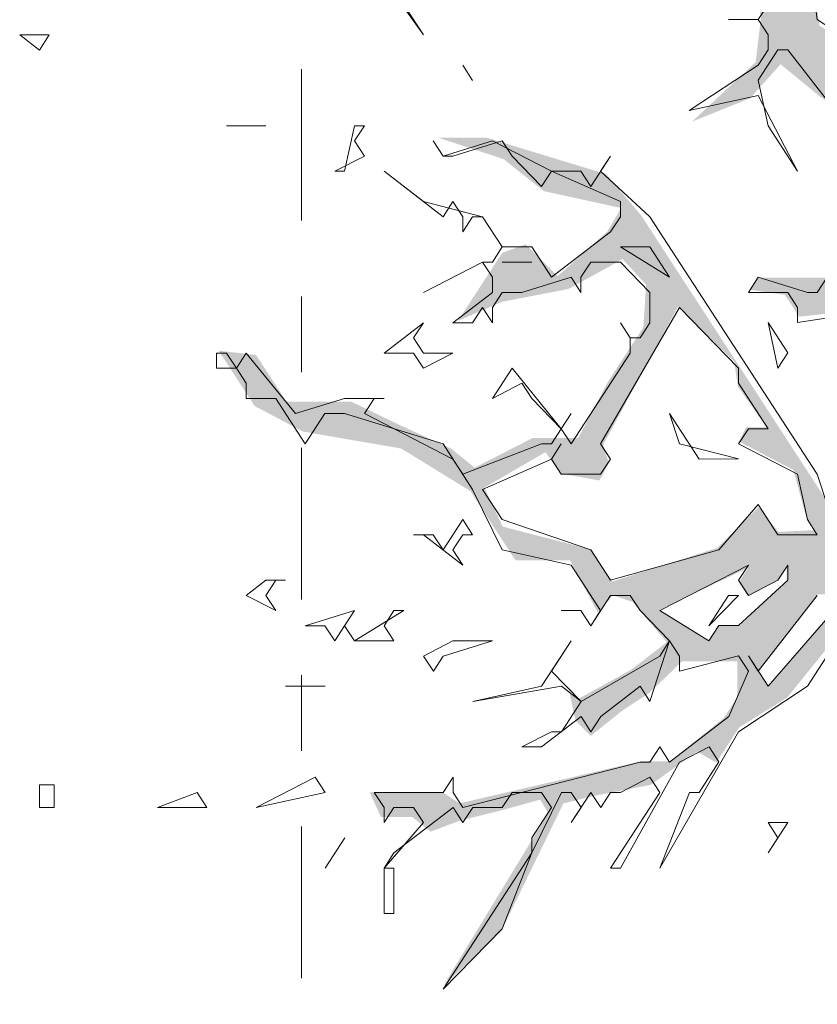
# Model space of a CAD drawing. Header units: metres. Extents: x -69 to 133, y -8 to 26.
# Tile 7 of 103: x -49.37 to -48.32, y 0.77 to 2.07. Entities that reach past the tile are written whole.
import ezdxf
from ezdxf.enums import TextEntityAlignment as Align

# ---------------------------------------------------------------- set-up
doc = ezdxf.new("R2010")
doc.units = ezdxf.units.M
doc.header["$MEASUREMENT"] = 0
doc.linetypes.add('Raster', pattern=[0.4, 0.2, -0.1, 0, -0.1])
doc.layers.add('60 Grenzen', color=7, linetype='Continuous')
doc.layers.add('70 PV-Anlage', color=7, linetype='Continuous')
doc.styles.add('ERSTELLTER_STIL_1', font='arial.ttf')

# ---------------------------------------------------------------- blocks, each defined once
blk = doc.blocks.new('Standard-Rastermarker[1]_2', base_point=(-48.9991, 25))
at = {"layer": '60 Grenzen', "color": 7, "linetype": 'Raster', "lineweight": 13}
blk.add_line((-48.9991, 24), (-48.9991, -6), dxfattribs=at)
at = {"layer": '60 Grenzen', "color": 7, "lineweight": 13, "style": 'ERSTELLTER_STIL_1'}
for tag, p in [('AC_MarkerText_1_0', (-48.9991, 25.5)), ('AC_MarkerText_1_1', (-48.9991, -7.2))]:
    blk.add_attdef(tag, text='', height=0.3, rotation=360, dxfattribs=at).set_placement(p, align=Align.TOP_CENTER)
blk = doc.blocks.new('Laubbäume 27[5]_2', base_point=(-47.5954, -0.8784))
at = {"layer": '70 PV-Anlage', "linetype": 'Continuous', "lineweight": 0, "true_color": 0xffffff}
h = blk.add_hatch(color=7, dxfattribs=at)
h.paths.add_polyline_path([(-49.1086, 1.6283), (-49.0611, 1.5552), (-48.9972, 1.5215), (-48.8675, 1.4991), (-48.7762, 1.4429), (-48.7168, 1.3516), (-48.6447, 1.3516), (-48.6082, 1.2828), (-48.5881, 1.3052), (-48.5625, 1.2968), (-48.5169, 1.2434), (-48.5643, 1.2069), (-48.6356, 1.1676), (-48.6456, 1.1772), (-48.6374, 1.1395), (-48.6173, 1.1198), (-48.5753, 1.1535), (-48.5406, 1.176), (-48.4968, 1.2181), (-48.4237, 1.2182), (-48.4237, 1.1872), (-48.4241, 1.1706), (-48.4421, 1.1429), (-48.5129, 1.086), (-48.552, 1.086), (-48.7908, 1.0307), (-48.813, 1.0454), (-48.9092, 1.0453), (-48.8944, 1.0128), (-48.8532, 1.0128), (-48.8289, 0.9933), (-48.7898, 1.008), (-48.7369, 1.021), (-48.6841, 1.0356), (-48.6735, 1.0177), (-48.8119, 0.7901), (-48.7358, 0.8616), (-48.6534, 1.0307), (-48.6133, 1.0405), (-48.5382, 1.0551), (-48.477, 1.099), (-48.4516, 1.0844), (-48.4215, 1.1308), (-48.358, 1.1704), (-48.2649, 1.2856), (-48.2174, 1.2996), (-48.1461, 1.2687), (-48.0895, 1.2126), (-48.0037, 1.1423), (-47.9562, 1.1058), (-47.9087, 1.0974), (-47.8911, 1.0618), (-47.9133, 1.026), (-47.9546, 1.026), (-47.9683, 1.0439), (-47.981, 1.0244), (-47.9693, 1.0049), (-47.9672, 0.9821), (-48.0433, 0.8862), (-48.2251, 0.6472), (-48.2536, 0.6033), (-48.1881, 0.6618), (-48.0137, 0.8959), (-47.8943, 0.9642), (-47.8774, 0.9463), (-47.8985, 0.9073), (-47.9139, 0.9049), (-48.0591, 0.6813), (-48.0491, 0.6594), (-47.8901, 0.9041), (-47.8733, 0.8831), (-47.8679, 0.8943), (-47.8256, 0.9447), (-47.7886, 0.8878), (-47.7738, 0.8065), (-47.7844, 0.7838), (-47.7474, 0.8017), (-47.7072, 0.7399), (-47.721, 0.722), (-47.7188, 0.7009), (-47.7072, 0.6846), (-47.6802, 0.5017), (-47.695, 0.4838), (-47.7193, -0.1552), (-47.7077, -0.1731), (-47.7192, -0.7535), (-47.7444, -0.8476), (-47.7243, -0.8532), (-47.6841, -0.8139), (-47.6677, -0.8392), (-47.6549, -0.8223), (-47.538, -0.8785), (-47.5435, -0.856), (-47.5653, -0.7953), (-47.5894, -0.5924), (-47.5767, -0.5749), (-47.6034, -0.13), (-47.5895, -0.1164), (-47.5895, -0.0598), (-47.5781, 0.108), (-47.5907, 0.1236), (-47.5666, 0.6826), (-47.5397, 0.7239), (-47.5243, 0.7015), (-47.5269, 0.688), (-47.4679, 0.6622), (-47.5164, 0.7042), (-47.5164, 0.7693), (-47.4697, 0.8167), (-47.3438, 0.8994), (-47.3341, 0.9237), (-47.3156, 0.9237), (-47.3068, 0.9034), (-47.2539, 0.9847), (-47.1958, 1.0254), (-47.1597, 0.9251), (-47.1773, 0.9075), (-47.1597, 0.8262), (-47.078, 0.6716), (-47.0349, 0.6463), (-47.0171, 0.658), (-47.0589, 0.6775), (-47.1509, 0.8189), (-47.1604, 0.9819), (-47.1858, 1.0267), (-47.1693, 1.0462), (-47.1262, 1.0404), (-47.0628, 1.0404), (-47.0552, 1.0638), (-47.0945, 1.0697), (-47.1554, 1.0892), (-47.1123, 1.1223), (-47.0501, 1.1087), (-47.0019, 1.1087), (-46.9613, 1.1372), (-47.0539, 1.1243), (-47.1085, 1.1496), (-47.111, 1.1633), (-47.0945, 1.1828), (-47.0666, 1.2453), (-47.0489, 1.2433), (-47.0501, 1.2784), (-47.0184, 1.3077), (-46.9157, 1.2862), (-46.9132, 1.3097), (-46.8777, 1.3272), (-46.7813, 1.3136), (-46.7445, 1.3019), (-46.695, 1.3467), (-46.7546, 1.3331), (-46.78, 1.3331), (-46.7762, 1.3584), (-46.7166, 1.378), (-46.657, 1.3565), (-46.5987, 1.3468), (-46.5784, 1.3858), (-46.6354, 1.3858), (-46.6735, 1.3877), (-46.4408, 1.5507), (-46.3055, 1.5816), (-46.3742, 1.6043), (-46.3837, 1.6254), (-46.24, 1.8206), (-46.1735, 1.9588), (-46.2242, 1.91), (-46.2553, 1.862), (-46.3024, 1.884), (-46.2606, 1.8198), (-46.3943, 1.6482), (-46.5845, 1.4872), (-46.7198, 1.3994), (-46.7314, 1.4303), (-46.7494, 1.4157), (-46.8096, 1.4157), (-46.8508, 1.3929), (-46.8751, 1.3929), (-46.8625, 1.4157), (-46.891, 1.4238), (-46.9111, 1.4579), (-46.881, 1.5043), (-46.8212, 1.5425), (-46.8244, 1.5636), (-46.7864, 1.6433), (-46.7621, 1.64), (-46.7557, 1.6661), (-46.6923, 1.7636), (-46.6596, 1.736), (-46.5254, 1.8514), (-46.3468, 1.8791), (-46.332, 1.9051), (-46.5412, 1.8677), (-46.6332, 1.7718), (-46.668, 1.7701), (-46.6818, 1.7848), (-46.6807, 1.8091), (-46.7103, 1.7636), (-46.7663, 1.7506), (-46.7864, 1.7555), (-46.7758, 1.7864), (-46.7346, 1.8026), (-46.6955, 1.8628), (-46.6384, 1.8823), (-46.6041, 1.9352), (-46.592, 1.9246), (-46.5634, 1.9425), (-46.574, 1.9636), (-46.5011, 1.9815), (-46.3415, 2.0449), (-46.183, 2.1392), (-46.1936, 2.1799), (-46.1862, 2.2401), (-46.2369, 2.1474), (-46.3605, 2.0596), (-46.4429, 2.0157), (-46.4609, 2.0238), (-46.5095, 1.9896), (-46.5423, 1.9978), (-46.6036, 1.9978), (-46.5867, 2.0384), (-46.4789, 2.1571), (-46.4493, 2.1831), (-46.3891, 2.2075), (-46.3563, 2.2335), (-46.3309, 2.227), (-46.2834, 2.2547), (-46.2644, 2.2742), (-46.3204, 2.2742), (-46.3796, 2.2335), (-46.4641, 2.188), (-46.4948, 2.1831), (-46.4303, 2.3002), (-46.4377, 2.3051), (-46.5027, 2.2051), (-46.5476, 2.1099), (-46.6099, 2.149), (-46.3787, 2.4807), (-46.34, 2.5023), (-46.3505, 2.5091), (-46.384, 2.4888), (-46.6438, 2.1284), (-46.6614, 2.1514), (-46.7494, 2.1229), (-46.76, 2.1433), (-46.8287, 2.1432), (-46.8657, 2.0863), (-46.9129, 1.9446), (-46.9311, 1.8814), (-46.9966, 1.8532), (-47.0154, 1.8694), (-47.0026, 2.038), (-46.9643, 2.1644), (-46.9661, 2.2206), (-46.8109, 2.3189), (-46.8218, 2.347), (-46.6374, 2.5634), (-46.893, 2.2908), (-46.9716, 2.2459), (-46.9807, 2.2711), (-46.8711, 2.4819), (-46.5552, 2.6842), (-46.61, 2.6673), (-46.6922, 2.6364), (-46.7105, 2.6392), (-46.7652, 2.5662), (-46.8584, 2.5072), (-46.8711, 2.5128), (-46.7579, 2.76), (-46.7123, 2.7825), (-46.6475, 2.8823), (-46.6593, 2.9146), (-46.6575, 2.9932), (-46.5882, 3.218), (-46.6064, 3.2292), (-46.6667, 3.0438), (-46.6666, 2.878), (-46.7223, 2.7923), (-46.7762, 2.7741), (-46.7817, 2.8246), (-46.8036, 2.819), (-46.8949, 2.5072), (-46.9348, 2.4691), (-47.0464, 2.2116), (-47.054, 2.2448), (-47.0401, 2.3735), (-46.9792, 2.4672), (-46.9158, 2.635), (-46.9158, 2.7657), (-46.9361, 2.6447), (-46.9538, 2.5999), (-47.0058, 2.4535), (-47.0134, 2.4828), (-47.0134, 2.6116), (-46.9653, 2.7267), (-46.9894, 2.7052), (-47.0274, 2.6077), (-47.0388, 2.4496), (-47.0489, 2.3833), (-47.0794, 2.2721), (-47.1199, 2.2096), (-47.1618, 2.3774), (-47.1872, 2.4379), (-47.0946, 2.6233), (-47.1276, 2.5901), (-47.1707, 2.5238), (-47.2189, 2.5003), (-47.2258, 2.5364), (-47.1692, 2.5982), (-47.1272, 2.7021), (-47.1637, 2.6459), (-47.2076, 2.5926), (-47.2149, 2.6291), (-47.2477, 2.6263), (-47.277, 2.6319), (-47.1729, 2.8286), (-47.2021, 2.837), (-47.1985, 2.8623), (-47.1263, 2.9733), (-47.1327, 3.0309), (-47.0652, 3.1798), (-46.9502, 3.4495), (-47.0205, 3.3413), (-47.0999, 3.1882), (-47.1857, 3.0899), (-47.1967, 3.1123), (-47.1583, 3.2669), (-47.1492, 3.413), (-47.1218, 3.6686), (-47.1794, 3.5801), (-47.1894, 3.3596), (-47.2131, 3.1151), (-47.2313, 2.9128), (-47.2834, 2.8328), (-47.3318, 2.7752), (-47.4231, 2.6347), (-47.4596, 2.4802), (-47.5637, 2.3593), (-47.5764, 2.3818), (-47.5491, 2.4492), (-47.4477, 2.6052), (-47.4231, 2.7443), (-47.4888, 2.5785), (-47.5737, 2.4478), (-47.5819, 2.4689), (-47.5545, 2.5363), (-47.4706, 2.792), (-47.3994, 3.1067), (-47.4085, 3.1292), (-47.4067, 3.1741), (-47.319, 3.3933), (-47.3729, 3.3104), (-47.4085, 3.2696), (-47.425, 3.3174), (-47.3154, 3.5281), (-47.3391, 3.5253), (-47.3884, 3.4242), (-47.4122, 3.4354), (-47.4432, 3.323), (-47.4797, 3.2528), (-47.4487, 3.2247), (-47.4633, 3.1376), (-47.4888, 3.087), (-47.5564, 2.8847), (-47.5874, 2.896), (-47.5875, 2.955), (-47.5144, 3.1151), (-47.5491, 3.0814), (-47.5984, 3.0196), (-47.6203, 2.9802), (-47.6258, 3.0168), (-47.6258, 3.1572), (-47.6039, 3.1853), (-47.6039, 3.2584), (-47.5765, 3.3286), (-47.5199, 3.5337), (-47.4259, 3.6784), (-47.3045, 4.0366), (-47.3319, 4.0816), (-47.3319, 4.017), (-47.4305, 3.7276), (-47.4999, 3.618), (-47.5875, 3.3736), (-47.6277, 3.3736), (-47.5656, 3.7416), (-47.4551, 3.9116), (-47.3903, 4.0114), (-47.3757, 4.1041), (-47.4195, 4.0001), (-47.4999, 3.8765), (-47.5592, 3.7852), (-47.6149, 3.6068), (-47.6149, 3.7475), (-47.5983, 3.8669), (-47.5907, 3.9184), (-47.5131, 4.1151), (-47.4462, 4.3844), (-47.4644, 4.3867), (-47.4827, 4.3024), (-47.5207, 4.1385), (-47.58, 3.977), (-47.6059, 3.9395), (-47.6181, 3.998), (-47.6166, 4.0683), (-47.5694, 4.2626), (-47.5375, 4.6981), (-47.5618, 4.5389), (-47.571, 4.4335), (-47.6014, 4.2111), (-47.6227, 4.094), (-47.6531, 4.1291), (-47.6531, 4.2321), (-47.6668, 4.4803), (-47.6562, 4.6325), (-47.6623, 4.7074), (-47.6836, 4.595), (-47.6836, 4.4592), (-47.6836, 4.2556), (-47.6759, 4.1479), (-47.6318, 4.005), (-47.615, 3.8856), (-47.6318, 3.6304), (-47.6295, 3.5281), (-47.6459, 3.5337), (-47.6605, 3.4298), (-47.6606, 3.6658), (-47.6843, 3.6545), (-47.6843, 3.3651), (-47.6751, 3.3202), (-47.6888, 3.0954), (-47.7475, 2.9447), (-47.7584, 2.9531), (-47.7639, 3.0374), (-47.7347, 3.2903), (-47.7092, 3.4251), (-47.6982, 3.678), (-47.7128, 3.6358), (-47.7201, 3.6162), (-47.7548, 3.6386), (-47.7804, 3.7426), (-47.837, 3.9196), (-47.817, 4.0544), (-47.7896, 4.105), (-47.7987, 4.1752), (-47.8352, 4.0769), (-47.8462, 3.9926), (-47.8644, 3.8606), (-47.89, 3.855), (-47.9174, 3.9814), (-47.9156, 4.0291), (-47.9412, 4.2089), (-47.9503, 4.1415), (-47.9868, 4.1668), (-47.9521, 4.0853), (-47.9411, 4.0291), (-47.9393, 3.9673), (-47.963, 3.9533), (-47.9119, 3.7426), (-47.879, 3.4504), (-47.879, 3.6021), (-47.848, 3.6527), (-47.8096, 3.5431), (-47.8096, 3.5768), (-47.8352, 3.678), (-47.8462, 3.7903), (-47.8352, 3.8662), (-47.764, 3.6105), (-47.7238, 3.5375), (-47.7238, 3.4335), (-47.7566, 3.2565), (-47.7913, 3.0739), (-47.773, 2.9896), (-47.7858, 2.8969), (-47.7748, 2.8267), (-47.8132, 2.7536), (-47.8484, 2.8251), (-47.8286, 2.8509), (-47.8378, 2.9211), (-47.8378, 3.1224), (-47.8561, 3.2161), (-47.8561, 3.3917), (-47.8972, 3.4315), (-47.987, 3.6211), (-48.0052, 3.6211), (-48.1042, 3.7733), (-48.2001, 3.799), (-48.194, 3.7592), (-48.1042, 3.7335), (-47.901, 3.421), (-47.8545, 3.1178), (-47.8758, 3.1084), (-47.9017, 3.2372), (-47.9367, 3.2606), (-48.0311, 3.4057), (-48.0996, 3.4923), (-48.2518, 3.6609), (-48.2305, 3.5977), (-48.1635, 3.5204), (-48.0478, 3.401), (-48.0007, 3.3285), (-47.9032, 3.1388), (-47.8697, 2.9984), (-47.8743, 2.9234), (-47.8971, 2.9586), (-47.9276, 3.0335), (-47.9352, 2.9937), (-47.955, 3.0077), (-47.9656, 3.0756), (-47.99, 3.0803), (-48.0067, 3.1529), (-48.0159, 3.2254), (-48.0737, 3.3331), (-48.0707, 3.2957), (-48.025, 3.202), (-48.0082, 3.092), (-47.9687, 3.0007), (-47.9854, 2.982), (-48.0387, 3.0873), (-48.0798, 3.0826), (-48.1239, 3.1505), (-48.1513, 3.2067), (-48.1513, 3.3191), (-48.1757, 3.291), (-48.1437, 3.1411), (-48.1803, 3.1224), (-48.2381, 3.1548), (-48.2855, 3.1507), (-48.3144, 3.1952), (-48.3538, 3.2195), (-48.3986, 3.2802), (-48.388, 3.3126), (-48.4117, 3.3652), (-48.4275, 3.4582), (-48.4538, 3.4137), (-48.4275, 3.3449), (-48.4538, 3.3085), (-48.3801, 3.1952), (-48.438, 3.2236), (-48.5695, 3.2235), (-48.5432, 3.1993), (-48.4511, 3.1993), (-48.3492, 3.1501), (-48.2974, 2.9979), (-48.2928, 2.9488), (-48.3081, 2.9277), (-48.3629, 2.9792), (-48.4192, 3.0213), (-48.4839, 3.1208), (-48.5059, 3.108), (-48.6551, 3.2414), (-48.515, 3.0892), (-48.4481, 3.0213), (-48.3096, 2.9043), (-48.2761, 2.8078), (-48.2791, 2.7633), (-48.2928, 2.747), (-48.3278, 2.8008), (-48.4207, 2.9062), (-48.6185, 3.0466), (-48.6961, 3.0068), (-48.7905, 2.967), (-48.8833, 3.056), (-48.8514, 3.0021), (-48.9533, 2.9482), (-48.9974, 2.9108), (-48.9822, 2.8944), (-48.8194, 2.9623), (-48.8072, 2.9366), (-48.6581, 2.9904), (-48.5683, 2.9904), (-48.4633, 2.9179), (-48.27, 2.6884), (-48.2624, 2.6112), (-48.2761, 2.5597), (-48.2441, 2.6159), (-48.1137, 2.3696), (-48.1327, 2.3618), (-48.1974, 2.4282), (-48.356, 2.5803), (-48.3699, 2.5745), (-48.3052, 2.475), (-48.1568, 2.3423), (-48.0855, 2.3072), (-48.0873, 2.251), (-48.1129, 2.2032), (-48.122, 2.1583), (-48.0654, 2.0178), (-48.0891, 2.0066), (-48.1348, 2.0993), (-48.248, 2.1639), (-48.4453, 2.6836), (-48.4891, 2.8353), (-48.4891, 2.692), (-48.469, 2.5909), (-48.4507, 2.3886), (-48.4014, 2.2481), (-48.4215, 2.2257), (-48.5, 2.2847), (-48.5612, 2.3788), (-48.595, 2.324), (-48.4197, 2.1217), (-48.3923, 2.0711), (-48.3996, 2.0093), (-48.4836, 1.9307), (-48.4069, 1.9616), (-48.3667, 2.0065), (-48.3156, 1.9644), (-48.0708, 1.7818), (-48.0878, 1.7548), (-48.0457, 1.7099), (-48.1342, 1.6998), (-48.1885, 1.7427), (-48.1679, 1.7043), (-48.1826, 1.6907), (-48.209, 1.693), (-48.2413, 1.7246), (-48.3096, 1.7246), (-48.3969, 1.7246), (-48.4072, 1.7088), (-48.361, 1.702), (-48.3422, 1.6732), (-48.2208, 1.6862), (-48.1709, 1.6512), (-48.1437, 1.684), (-48.0476, 1.6761), (-48.0183, 1.5862), (-47.9435, 1.5413), (-47.8759, 1.384), (-47.8887, 1.3559), (-47.9033, 1.384), (-47.9818, 1.4008), (-47.9928, 1.3727), (-48.0567, 1.471), (-48.1644, 1.6031), (-48.201, 1.6031), (-48.2192, 1.5722), (-48.2411, 1.6227), (-48.2667, 1.6199), (-48.2941, 1.634), (-48.2046, 1.5385), (-48.1042, 1.457), (-48.1516, 1.4036), (-48.1754, 1.4261), (-48.1955, 1.4148), (-48.2009, 1.3867), (-48.2429, 1.3783), (-48.2667, 1.3699), (-48.3343, 1.4738), (-48.421, 1.6073), (-48.5078, 1.7407), (-48.5507, 1.8067), (-48.5973, 1.8615), (-48.7543, 1.9093), (-48.8182, 1.9093), (-48.7324, 1.8812), (-48.6795, 1.839), (-48.5772, 1.8166), (-48.5954, 1.7857), (-48.6612, 1.7267), (-48.7032, 1.7688), (-48.7342, 1.7575), (-48.7927, 1.6676), (-48.7342, 1.6929), (-48.6466, 1.7098), (-48.5753, 1.7491), (-48.5443, 1.7154), (-48.5479, 1.6592), (-48.5945, 1.5876), (-48.6338, 1.5131), (-48.694, 1.5131), (-48.7707, 1.4738), (-48.8018, 1.4991), (-48.8693, 1.53), (-48.9333, 1.5609), (-49.0191, 1.5609), (-49.0593, 1.6227)])
h.paths.add_polyline_path([(-48.7335, 1.396), (-48.7579, 1.4475), (-48.6772, 1.4943), (-48.6574, 1.4662), (-48.6057, 1.4569), (-48.5935, 1.4803), (-48.6011, 1.5037), (-48.5022, 1.6863), (-48.4282, 1.6143), (-48.4231, 1.581), (-48.385, 1.5271), (-48.4124, 1.5271), (-48.4216, 1.5084), (-48.35, 1.471), (-48.3333, 1.4101), (-48.3211, 1.3914), (-48.3698, 1.389), (-48.3957, 1.4218), (-48.4505, 1.3679), (-48.589, 1.3234), (-48.6163, 1.3656)], flags=0)
h.paths.add_polyline_path([(-48.3588, 1.345), (-48.3588, 1.3237), (-48.4207, 1.2654), (-48.4476, 1.2654), (-48.4611, 1.2448), (-48.5269, 1.2861), (-48.4094, 1.3417), (-48.4218, 1.3226), (-48.4105, 1.3052), (-48.3698, 1.3253)], flags=0)
h.paths.add_polyline_path([(-48.3181, 1.3068), (-48.2788, 1.3063), (-48.3832, 1.1843), (-48.3963, 1.2045)], flags=0)
h.paths.add_polyline_path([(-47.9945, 1.2271), (-48.0066, 1.2067), (-48.1732, 1.3641), (-48.2393, 1.346), (-48.1744, 1.3832), (-48.1107, 1.3659), (-48.0968, 1.4041), (-48.0846, 1.4065), (-48.071, 1.3857), (-48.0579, 1.4059), (-48.0074, 1.307), (-48.0074, 1.2471)], flags=0)
h.paths.add_polyline_path([(-47.9927, 1.3451), (-47.9027, 1.3047), (-47.9027, 1.1849)], flags=0)
h.paths.add_polyline_path([(-47.7607, 1.1065), (-47.7734, 1.0856), (-47.8112, 1.1438), (-47.8255, 1.1274), (-47.8255, 1.1023), (-47.8618, 1.1581), (-47.8775, 1.3052), (-47.8257, 1.2647), (-47.8138, 1.1993), (-47.8217, 1.1846), (-47.8087, 1.1647), (-47.7966, 1.1663), (-47.7841, 1.1856), (-47.776, 1.1366)], flags=0)
h.paths.add_polyline_path([(-47.7722, 1.2653), (-47.759, 1.2836), (-47.7085, 1.2425), (-47.6966, 1.2072), (-47.7085, 1.1836), (-47.683, 1.1255), (-47.7318, 1.164), (-47.7225, 1.1856)], flags=0)
h.paths.add_polyline_path([(-48.0421, 1.8875), (-48.0218, 1.848), (-48.1763, 1.9861), (-48.2143, 2.0446), (-48.2268, 2.0253), (-48.2268, 2.0044), (-48.3156, 2.0573), (-48.3292, 2.1651), (-48.3037, 2.1834), (-48.2672, 2.1416), (-48.2672, 2.088), (-48.2534, 2.0668), (-48.2425, 2.0835), (-48.2396, 2.1246), (-48.1109, 2.0031)], flags=0)
h.paths.add_polyline_path([(-48.4175, 2.3321), (-48.3954, 2.3603), (-48.4329, 2.4044), (-48.4219, 2.4631), (-48.4219, 2.5432), (-48.347, 2.3265), (-48.347, 2.2598), (-48.3558, 2.2486), (-48.3793, 2.2644)], flags=0)
h.paths.add_polyline_path([(-48.3719, 2.1684), (-48.369, 2.1029), (-48.4732, 2.2248)], flags=0)
h.paths.add_polyline_path([(-48.009, 1.7858), (-47.9786, 1.6621), (-48.0383, 1.7666), (-48.0244, 1.761)], flags=0)
h.paths.add_polyline_path([(-46.891, 1.9368), (-46.8773, 1.9579), (-46.8758, 2.0352), (-46.8362, 2.096), (-46.7282, 2.0843), (-46.6658, 2.1241), (-46.646, 2.0843), (-46.6216, 2.1031), (-46.5729, 2.1124), (-46.6414, 2.0071), (-46.6825, 2.0492), (-46.7084, 2.0047), (-46.7145, 2.0235), (-46.7814, 1.9837), (-46.7951, 1.9837), (-46.8111, 2.0012), (-46.8514, 1.9392)], flags=0)
h.paths.add_polyline_path([(-47.1542, 1.691), (-47.0142, 1.7237), (-46.9594, 1.7823), (-46.8331, 1.801), (-46.8331, 1.7425), (-46.8544, 1.7448), (-46.8636, 1.7191)], flags=0)
h.paths.add_polyline_path([(-46.9868, 1.8174), (-46.8408, 1.897), (-46.7464, 1.9462), (-46.6703, 1.9626), (-46.6475, 1.9181), (-46.7038, 1.8689), (-46.722, 1.8806), (-46.7525, 1.8385), (-46.792, 1.8385)], flags=0)
h.paths.add_polyline_path([(-47.1101, 2.0304), (-47.0401, 1.9228), (-47.0584, 1.8174), (-47.0979, 1.787), (-47.1299, 1.7846), (-47.2288, 1.7846)], flags=0)
h.paths.add_polyline_path([(-47.0812, 2.0937), (-47.0188, 2.1499), (-47.0067, 2.1475), (-47.0173, 2.0445), (-47.0188, 2.0024), (-47.0295, 1.9813), (-47.0546, 2.0527)], flags=0)
h.paths.add_polyline_path([(-47.4358, 1.6488), (-47.3688, 1.8689), (-47.3278, 2.0468), (-47.2258, 2.3254), (-47.2486, 2.384), (-47.2213, 2.3723), (-47.1954, 2.3676), (-47.1878, 2.3278), (-47.1497, 2.2505), (-47.1345, 2.1873), (-47.1314, 2.1241), (-47.1238, 2.11), (-47.2136, 1.9462), (-47.3064, 1.7401), (-47.419, 1.6441)], flags=0)
h.paths.add_polyline_path([(-47.3033, 1.4334), (-47.2029, 1.5692), (-47.142, 1.5996), (-47.1542, 1.6254), (-47.1268, 1.6465), (-47.072, 1.6324), (-47.0857, 1.5037), (-47.2409, 1.4217)], flags=0)
h.paths.add_polyline_path([(-47.0325, 1.6676), (-46.926, 1.6629), (-47.0446, 1.5341)], flags=0)
h.paths.add_polyline_path([(-47.4829, 1.3585), (-47.4494, 1.4287), (-47.387, 1.4287), (-47.3718, 1.41), (-47.3855, 1.3866)], flags=0)
h.paths.add_polyline_path([(-47.3962, 1.2531), (-47.3368, 1.3163), (-47.2546, 1.3468), (-47.2044, 1.3257), (-47.1907, 1.3444), (-47.1999, 1.3632), (-47.1664, 1.3843), (-47.1116, 1.3702), (-47.1131, 1.3093), (-47.1572, 1.307), (-47.2364, 1.2274), (-47.2683, 1.2321), (-47.3475, 1.2321)], flags=0)
h.paths.add_polyline_path([(-47.0127, 1.5107), (-46.8392, 1.7097), (-46.8088, 1.6886), (-46.7738, 1.7308), (-46.7509, 1.7308), (-46.8902, 1.5166), (-46.9396, 1.4943)], flags=0)
h.paths.add_polyline_path([(-47.2272, 1.1337), (-47.2668, 1.0799), (-47.3155, 1.1033), (-47.349, 1.122), (-47.2577, 1.1642), (-47.1496, 1.2508), (-47.139, 1.2438)], flags=0)
h.paths.add_polyline_path([(-48.0761, 2.1847), (-48.0576, 2.2278), (-47.982, 2.1115), (-48.0148, 2.1131), (-48.0455, 2.1603), (-48.056, 2.1522), (-48.056, 2.1001), (-47.9394, 1.989), (-47.9074, 1.8696), (-47.8141, 1.7515), (-47.8747, 1.7595), (-47.9049, 1.8059), (-47.9646, 1.8229), (-47.9894, 1.8611), (-47.982, 1.892), (-48.0698, 2.1001), (-48.0877, 2.1847)], flags=0)
h.paths.add_polyline_path([(-47.7601, 1.8888), (-47.8135, 1.9089), (-47.9688, 2.1786), (-48.1606, 2.5438), (-48.2464, 2.7208), (-48.2501, 2.8837), (-48.2501, 2.9737), (-48.2866, 3.1113), (-48.1926, 3.0032), (-48.0784, 2.8276), (-48.0419, 2.7967), (-48.0043, 2.7068), (-48.0043, 2.6432), (-48.0191, 2.6058), (-47.999, 2.5586), (-48.0994, 2.6416), (-48.1079, 2.622), (-48.0296, 2.5017), (-48.0032, 2.505), (-47.9673, 2.4286), (-47.9493, 2.4123), (-47.9234, 2.4457), (-47.9705, 2.518), (-47.9705, 2.6595), (-47.8362, 2.4026), (-47.8352, 2.3652), (-47.85, 2.3847), (-47.8637, 2.3814), (-47.8732, 2.3684), (-47.813, 2.2432), (-47.8087, 2.2123), (-47.8267, 2.175), (-47.7834, 2.1083), (-47.7971, 2.0514), (-47.7865, 1.9929), (-47.7833, 1.9457), (-47.7601, 1.9246)], flags=0)
h.paths.add_polyline_path([(-47.5092, 1.8853), (-47.527, 1.9067), (-47.4896, 2.0539), (-47.4357, 2.2014), (-47.4357, 2.1097), (-47.4484, 2.0492), (-47.4484, 1.9887)], flags=0)
h.paths.add_polyline_path([(-47.6587, 2.2568), (-47.6541, 2.2357), (-47.6815, 2.2943), (-47.6542, 2.505), (-47.6466, 2.6736), (-47.6161, 2.3926)], flags=0)
h.paths.add_polyline_path([(-47.5887, 2.5893), (-47.569, 2.8), (-47.5507, 2.7977), (-47.4792, 2.8609), (-47.5674, 2.5635)], flags=0)
h.paths.add_polyline_path([(-47.5248, 2.8937), (-47.4503, 3.1184), (-47.429, 3.2612), (-47.4016, 3.2402), (-47.4366, 3.0974), (-47.4244, 3.0599), (-47.4579, 2.9288)], flags=0)
h.paths.add_polyline_path([(-47.7196, 2.3177), (-47.7683, 2.4184), (-47.785, 2.704), (-47.7637, 2.5752), (-47.7378, 2.4722), (-47.7333, 2.4207), (-47.7439, 2.402)], flags=0)
h.paths.add_polyline_path([(-47.7332, 2.0929), (-47.7424, 2.0718), (-47.75, 2.1163), (-47.785, 2.3153), (-47.7393, 2.1655)], flags=0)
h.paths.add_polyline_path([(-47.8261, 2.5003), (-47.9022, 2.6478), (-47.919, 2.9662), (-47.8596, 2.7672), (-47.8383, 2.6923)], flags=0)
h.paths.add_polyline_path([(-47.9509, 2.7602), (-48.0757, 2.9521), (-48.1138, 3.0809), (-48.0423, 3.0317), (-47.9357, 2.8913)], flags=0)
h.paths.add_polyline_path([(-47.7042, 2.8142), (-47.6677, 3.2216), (-47.6531, 3.2244), (-47.6531, 3.1176), (-47.6841, 2.8479)], flags=0)
h.paths.add_polyline_path([(-47.6877, 2.4827), (-47.695, 2.4574), (-47.6786, 2.7805), (-47.6567, 2.8002)], flags=0)
h.paths.add_polyline_path([(-47.5964, 2.0753), (-47.5818, 2.1315), (-47.4996, 2.3197), (-47.5324, 2.1287)], flags=0)
h.paths.add_polyline_path([(-47.4704, 2.3113), (-47.4357, 2.4715), (-47.4357, 2.345), (-47.4558, 2.3113)], flags=0)
h.paths.add_polyline_path([(-47.5105, 1.6623), (-47.516, 1.7101), (-47.4521, 1.8787), (-47.4612, 1.7101), (-47.4867, 1.6398)], flags=0)
h.paths.add_polyline_path([(-47.3918, 2.1287), (-47.3937, 2.4799), (-47.37, 2.5164), (-47.2805, 2.5979), (-47.2604, 2.5501), (-47.2695, 2.4743), (-47.2987, 2.2861), (-47.3425, 2.1877)], flags=0)
h.paths.add_polyline_path([(-47.3792, 2.5932), (-47.3902, 2.6129), (-47.3454, 2.6677), (-47.3016, 2.7351), (-47.2404, 2.8292), (-47.2459, 2.7449), (-47.3609, 2.5904)], flags=0)
h.paths.add_polyline_path([(-47.929, 1.5518), (-47.9328, 1.5771), (-47.9062, 1.6044), (-47.9405, 1.6747), (-47.8897, 1.5966), (-47.8415, 1.5537), (-47.8403, 1.4932), (-47.8802, 1.4767)], flags=0)
h.paths.add_polyline_path([(-47.8086, 1.5206), (-47.7895, 1.5089), (-47.7971, 1.4464), (-47.7883, 1.4289), (-47.7743, 1.4523), (-47.7553, 1.4698), (-47.735, 1.4386), (-47.7521, 1.424), (-47.7743, 1.3898), (-47.7711, 1.3381), (-47.8225, 1.4172)], flags=0)
h.paths.add_polyline_path([(-47.3528, 1.0757), (-47.344, 1.0554), (-47.39, 1.042), (-47.4459, 1.02), (-47.5039, 0.9307), (-47.5237, 0.9206), (-47.539, 0.9442), (-47.5083, 1.0285), (-47.4667, 1.0554), (-47.3944, 1.1026)], flags=0)
h.paths.add_polyline_path([(-47.5295, 1.0828), (-47.5264, 1.1675), (-47.513, 1.1854), (-47.4757, 1.2428), (-47.4402, 1.3058), (-47.4096, 1.3087), (-47.4096, 1.288), (-47.4347, 1.2419), (-47.4518, 1.1675)], flags=0)
at = {"layer": '70 PV-Anlage', "color": 8, "linetype": 'Continuous', "lineweight": 18}
for p, q in [((-48.8383, 2.0452), (-48.9813, 2.2452)), ((-48.3183, 2.0653), (-48.3313, 2.1653)), ((-48.8773, 2.1052), (-48.8383, 2.0452)), ((-48.3963, 2.0653), (-48.3833, 2.0853)), ((-48.3963, 2.0653), (-48.4353, 2.0653)), ((-48.4353, 2.0653), (-48.3963, 2.0653)), ((-48.3833, 2.0453), (-48.3963, 2.0653)), ((-48.2273, 2.0053), (-48.3183, 2.0653)), ((-49.3453, 2.0252), (-49.3713, 2.0452)), ((-49.3713, 2.0452), (-49.3323, 2.0452)), ((-49.3323, 2.0452), (-49.3453, 2.0252)), ((-48.3833, 2.0253), (-48.3833, 2.0453)), ((-48.3703, 2.0253), (-48.3963, 1.9853)), ((-48.3963, 2.0053), (-48.3833, 2.0253)), ((-48.3573, 2.0253), (-48.3703, 2.0253)), ((-48.2793, 1.9253), (-48.3573, 2.0253)), ((-48.7863, 2.0052), (-48.7733, 1.9852)), ((-48.7733, 1.9852), (-48.7863, 2.0052)), ((-48.4873, 1.9452), (-48.3963, 2.0053)), ((-48.3963, 1.9853), (-48.3833, 1.9253)), ((-48.3963, 1.9653), (-48.4873, 1.9452)), ((-48.3443, 1.8653), (-48.3963, 1.9653)), ((-49.0983, 1.9252), (-49.0463, 1.9252)), ((-49.0463, 1.9252), (-49.0983, 1.9252)), ((-48.9423, 1.8652), (-48.9293, 1.9252)), ((-48.9293, 1.9252), (-48.9163, 1.9252)), ((-48.9163, 1.9252), (-48.9293, 1.9052)), ((-48.3833, 1.9253), (-48.3443, 1.8653)), ((-48.9293, 1.9052), (-48.9163, 1.8852)), ((-48.8123, 1.8852), (-48.8253, 1.9052)), ((-48.8253, 1.9052), (-48.8123, 1.8852)), ((-48.8123, 1.8852), (-48.7473, 1.9052)), ((-48.7343, 1.9052), (-48.7993, 1.8852)), ((-48.7473, 1.9052), (-48.6693, 1.8652)), ((-48.7213, 1.8852), (-48.7343, 1.9052)), ((-48.9163, 1.8852), (-48.9553, 1.8652)), ((-48.7993, 1.8852), (-48.8123, 1.8852)), ((-48.6823, 1.8452), (-48.7213, 1.8852)), ((-48.6173, 1.8452), (-48.5913, 1.8852)), ((-48.5913, 1.8852), (-48.6043, 1.8652)), ((-48.9553, 1.8652), (-48.9423, 1.8652)), ((-48.8123, 1.8052), (-48.8903, 1.8652)), ((-48.8903, 1.8652), (-48.8383, 1.8252)), ((-48.6693, 1.8652), (-48.6823, 1.8452)), ((-48.5783, 1.8252), (-48.6693, 1.8652)), ((-48.6693, 1.8652), (-48.6303, 1.8652)), ((-48.6303, 1.8652), (-48.6173, 1.8452)), ((-48.6043, 1.8652), (-48.5393, 1.8052)), ((-48.8383, 1.8252), (-48.7603, 1.8052)), ((-48.7993, 1.8252), (-48.8123, 1.8052)), ((-48.7863, 1.8052), (-48.7993, 1.8252)), ((-48.5783, 1.8052), (-48.5783, 1.8252)), ((-48.7733, 1.8052), (-48.7863, 1.7852)), ((-48.7863, 1.7852), (-48.7863, 1.8052)), ((-48.7603, 1.8052), (-48.7733, 1.8052)), ((-48.7343, 1.7652), (-48.7603, 1.8052)), ((-48.7603, 1.8052), (-48.7343, 1.7652)), ((-48.5913, 1.7852), (-48.5783, 1.8052)), ((-48.5393, 1.8052), (-48.3183, 1.4653)), ((-48.6693, 1.7252), (-48.5913, 1.7852)), ((-48.7473, 1.7452), (-48.7343, 1.7652)), ((-48.7343, 1.7652), (-48.6953, 1.7652)), ((-48.6953, 1.7652), (-48.6693, 1.7252)), ((-48.5133, 1.7252), (-48.5783, 1.7652)), ((-48.5783, 1.7652), (-48.5393, 1.7652)), ((-48.5393, 1.7652), (-48.5133, 1.7252)), ((-48.7603, 1.7452), (-48.8383, 1.7052)), ((-48.8383, 1.7052), (-48.7603, 1.7452)), ((-48.7473, 1.7252), (-48.7603, 1.7452)), ((-48.7603, 1.7452), (-48.7473, 1.7452)), ((-48.7343, 1.7452), (-48.6953, 1.7452)), ((-48.6953, 1.7452), (-48.7343, 1.7452)), ((-48.6173, 1.7452), (-48.6303, 1.7252)), ((-48.5783, 1.7452), (-48.6173, 1.7452)), ((-48.5393, 1.7052), (-48.5783, 1.7452)), ((-48.7473, 1.7052), (-48.7473, 1.7252)), ((-48.6433, 1.7252), (-48.7083, 1.7052)), ((-48.6303, 1.7052), (-48.6433, 1.7252)), ((-48.6303, 1.7252), (-48.6303, 1.7052)), ((-48.4093, 1.7053), (-48.3963, 1.7253)), ((-48.3963, 1.7253), (-48.3313, 1.7053)), ((-48.3183, 1.7053), (-48.3053, 1.7253)), ((-48.7993, 1.6652), (-48.7473, 1.7052)), ((-48.7343, 1.7052), (-48.7473, 1.6852)), ((-48.7083, 1.7052), (-48.7343, 1.7052)), ((-48.5393, 1.6652), (-48.5393, 1.7052)), ((-48.3573, 1.7053), (-48.4093, 1.7053)), ((-48.3443, 1.6853), (-48.3573, 1.7053)), ((-48.3313, 1.7053), (-48.3183, 1.7053)), ((-48.7603, 1.6852), (-48.7733, 1.6652)), ((-48.7473, 1.6652), (-48.7603, 1.6852)), ((-48.7473, 1.6852), (-48.7473, 1.6652)), ((-48.6043, 1.5052), (-48.5003, 1.6852)), ((-48.5003, 1.6852), (-48.4223, 1.6053)), ((-48.2143, 1.6853), (-48.3443, 1.6653)), ((-48.3443, 1.6653), (-48.3443, 1.6853)), ((-48.8903, 1.6252), (-48.8383, 1.6652)), ((-48.8383, 1.6652), (-48.8513, 1.6452)), ((-48.7733, 1.6652), (-48.7993, 1.6652)), ((-48.5653, 1.6452), (-48.5783, 1.6652)), ((-48.5783, 1.6652), (-48.5653, 1.6452)), ((-48.5523, 1.6452), (-48.5393, 1.6652)), ((-48.3703, 1.6053), (-48.3833, 1.6653)), ((-48.3833, 1.6653), (-48.3573, 1.6253)), ((-48.8513, 1.6452), (-48.8383, 1.6252)), ((-48.5653, 1.6252), (-48.5653, 1.6452)), ((-48.5653, 1.6452), (-48.5523, 1.6452)), ((-49.1113, 1.6052), (-49.1113, 1.6252)), ((-49.1113, 1.6252), (-49.0983, 1.6252)), ((-49.0983, 1.6252), (-49.0853, 1.6052)), ((-49.0853, 1.6052), (-49.0723, 1.6252)), ((-49.0723, 1.6252), (-49.0073, 1.5452)), ((-48.8513, 1.6252), (-48.8903, 1.6252)), ((-48.8383, 1.6052), (-48.8513, 1.6252)), ((-48.8383, 1.6252), (-48.7993, 1.6252)), ((-48.7993, 1.6252), (-48.8383, 1.6052)), ((-48.6433, 1.5052), (-48.5653, 1.6252)), ((-48.3573, 1.6253), (-48.3703, 1.6053)), ((-49.0853, 1.6052), (-49.1113, 1.6052)), ((-49.0723, 1.5852), (-49.0853, 1.6052)), ((-48.7473, 1.5652), (-48.7213, 1.6052)), ((-48.7213, 1.6052), (-48.6563, 1.5252)), ((-48.4223, 1.6053), (-48.4223, 1.5853)), ((-49.0723, 1.5652), (-49.0723, 1.5852)), ((-48.7083, 1.5852), (-48.7473, 1.5652)), ((-48.6953, 1.5652), (-48.7083, 1.5852)), ((-48.4223, 1.5853), (-48.3833, 1.5253)), ((-49.0333, 1.5652), (-49.0723, 1.5652)), ((-48.9943, 1.5052), (-49.0333, 1.5652)), ((-49.0073, 1.5452), (-48.9423, 1.5652)), ((-48.9423, 1.5652), (-48.8903, 1.5652)), ((-48.9033, 1.5652), (-48.9163, 1.5452)), ((-48.8903, 1.5652), (-48.9033, 1.5652)), ((-48.6563, 1.5252), (-48.6953, 1.5652)), ((-48.9683, 1.5452), (-48.9943, 1.5052)), ((-48.9423, 1.5452), (-48.9683, 1.5452)), ((-48.8123, 1.5052), (-48.9423, 1.5452)), ((-48.9163, 1.5452), (-48.7993, 1.4852)), ((-48.6563, 1.5252), (-48.6433, 1.5452)), ((-48.6433, 1.5452), (-48.6563, 1.5252)), ((-48.5003, 1.5052), (-48.5133, 1.5452)), ((-48.5133, 1.5452), (-48.4743, 1.4852)), ((-48.6693, 1.5052), (-48.6563, 1.5252)), ((-48.6563, 1.5252), (-48.6433, 1.5052)), ((-48.4093, 1.5253), (-48.4223, 1.5053)), ((-48.3833, 1.5253), (-48.4093, 1.5253)), ((-48.7733, 1.4452), (-48.8123, 1.5052)), ((-48.7863, 1.4652), (-48.6823, 1.5052)), ((-48.6823, 1.5052), (-48.6693, 1.5052)), ((-48.6693, 1.4852), (-48.6563, 1.5052)), ((-48.6563, 1.5052), (-48.6693, 1.4852)), ((-48.5913, 1.4852), (-48.6043, 1.5052)), ((-48.4223, 1.4853), (-48.5003, 1.5052)), ((-48.4223, 1.5053), (-48.3443, 1.4653)), ((-48.7993, 1.4852), (-48.7863, 1.4652)), ((-48.7603, 1.4452), (-48.6693, 1.4852)), ((-48.6693, 1.4852), (-48.6563, 1.4652)), ((-48.6043, 1.4652), (-48.5913, 1.4852)), ((-48.4743, 1.4852), (-48.4223, 1.4853)), ((-48.6563, 1.4652), (-48.6043, 1.4652)), ((-48.3443, 1.4653), (-48.3313, 1.4053)), ((-48.3183, 1.4653), (-48.3053, 1.4253)), ((-48.7343, 1.3652), (-48.7733, 1.4452)), ((-48.7343, 1.4052), (-48.7603, 1.4452)), ((-48.3963, 1.4253), (-48.4483, 1.3653)), ((-48.3703, 1.3853), (-48.3963, 1.4253)), ((-48.8123, 1.3652), (-48.7863, 1.4052)), ((-48.7863, 1.4052), (-48.7733, 1.3852)), ((-48.6173, 1.3652), (-48.7343, 1.4052)), ((-48.3313, 1.4053), (-48.3183, 1.3853)), ((-48.8383, 1.3852), (-48.8513, 1.3852)), ((-48.8513, 1.3852), (-48.8253, 1.3852)), ((-48.7863, 1.3452), (-48.8383, 1.3852)), ((-48.8253, 1.3852), (-48.8123, 1.3652)), ((-48.7863, 1.3852), (-48.7993, 1.3652)), ((-48.7733, 1.3852), (-48.7863, 1.3852)), ((-48.3183, 1.3853), (-48.3703, 1.3853)), ((-48.7993, 1.3652), (-48.7863, 1.3452)), ((-48.6433, 1.3452), (-48.7343, 1.3652)), ((-48.5913, 1.3252), (-48.6173, 1.3652)), ((-48.4483, 1.3653), (-48.5913, 1.3252)), ((-48.6043, 1.2852), (-48.6433, 1.3452)), ((-48.5263, 1.2852), (-48.4093, 1.3453)), ((-48.4093, 1.3453), (-48.4223, 1.3253)), ((-48.3703, 1.3253), (-48.3573, 1.3453)), ((-48.3573, 1.3453), (-48.3573, 1.3253)), ((-49.0723, 1.3052), (-49.0463, 1.3252)), ((-49.0333, 1.3252), (-49.0463, 1.3052)), ((-49.0463, 1.3252), (-49.0203, 1.3252)), ((-49.0203, 1.3252), (-49.0333, 1.3252)), ((-48.3573, 1.3253), (-48.4223, 1.2653)), ((-48.4223, 1.3253), (-48.4093, 1.3053)), ((-48.4093, 1.3053), (-48.3703, 1.3253)), ((-49.0333, 1.2852), (-49.0723, 1.3052)), ((-49.0463, 1.3052), (-49.0333, 1.2852)), ((-48.5913, 1.3052), (-48.6173, 1.2652)), ((-48.5653, 1.3052), (-48.5913, 1.3052)), ((-48.5523, 1.2852), (-48.5653, 1.3052)), ((-48.4613, 1.2652), (-48.4353, 1.3053)), ((-48.4223, 1.3053), (-48.4613, 1.2652)), ((-48.4353, 1.3053), (-48.4223, 1.3053)), ((-48.3962, 1.2053), (-48.3183, 1.3053)), ((-48.2793, 1.3053), (-48.3832, 1.1853)), ((-48.9943, 1.2652), (-48.9293, 1.2852)), ((-48.9293, 1.2852), (-48.9423, 1.2652)), ((-48.9293, 1.2452), (-48.8643, 1.2852)), ((-48.8773, 1.2852), (-48.8903, 1.2652)), ((-48.8643, 1.2852), (-48.8773, 1.2852)), ((-48.6303, 1.2852), (-48.6563, 1.2852)), ((-48.6563, 1.2852), (-48.6303, 1.2852)), ((-48.6173, 1.2652), (-48.6303, 1.2852)), ((-48.6303, 1.2852), (-48.6173, 1.2652)), ((-48.6173, 1.2652), (-48.6043, 1.2852)), ((-48.5133, 1.2452), (-48.5523, 1.2852)), ((-48.4613, 1.2452), (-48.5263, 1.2852)), ((-48.9683, 1.2652), (-48.9943, 1.2652)), ((-48.9553, 1.2452), (-48.9683, 1.2652)), ((-48.9423, 1.2652), (-48.9553, 1.2452)), ((-48.9293, 1.2452), (-48.9423, 1.2652)), ((-48.9423, 1.2652), (-48.9293, 1.2452)), ((-48.8903, 1.2652), (-48.8773, 1.2452)), ((-48.4483, 1.2653), (-48.4613, 1.2452)), ((-48.4223, 1.2653), (-48.4483, 1.2653)), ((-48.8773, 1.2452), (-48.9293, 1.2452)), ((-48.8382, 1.2252), (-48.7993, 1.2452)), ((-48.7473, 1.2452), (-48.8122, 1.2252)), ((-48.7993, 1.2452), (-48.7473, 1.2452)), ((-48.6822, 1.1852), (-48.6433, 1.2452)), ((-48.6433, 1.2452), (-48.6692, 1.2052)), ((-48.5133, 1.2452), (-48.5392, 1.1652)), ((-48.5262, 1.2252), (-48.5133, 1.2452)), ((-48.5002, 1.2252), (-48.5133, 1.2452)), ((-48.2923, 1.2453), (-48.3312, 1.1853)), ((-48.8252, 1.2052), (-48.8382, 1.2252)), ((-48.8122, 1.2252), (-48.8252, 1.2052)), ((-48.6302, 1.1652), (-48.5262, 1.2252)), ((-48.4222, 1.2253), (-48.5002, 1.2052)), ((-48.5002, 1.2052), (-48.5002, 1.2252)), ((-48.4092, 1.2053), (-48.4222, 1.2253)), ((-48.3832, 1.1853), (-48.4092, 1.2253)), ((-48.4092, 1.2253), (-48.3962, 1.2053)), ((-48.6692, 1.2052), (-48.6302, 1.1652)), ((-48.4352, 1.1453), (-48.4092, 1.2053)), ((-49.0202, 1.1852), (-48.9682, 1.1852)), ((-48.9682, 1.1852), (-49.0202, 1.1852)), ((-48.6562, 1.1852), (-48.7732, 1.1652)), ((-48.7732, 1.1652), (-48.6822, 1.1852)), ((-48.6302, 1.1652), (-48.6562, 1.1852)), ((-48.5522, 1.1852), (-48.6042, 1.1452)), ((-48.5392, 1.1652), (-48.5522, 1.1852)), ((-48.3312, 1.1853), (-48.4222, 1.1253)), ((-48.6562, 1.1252), (-48.6302, 1.1652)), ((-48.6302, 1.1452), (-48.6822, 1.1052)), ((-48.6172, 1.1252), (-48.6302, 1.1452)), ((-48.6042, 1.1452), (-48.6172, 1.1252)), ((-48.5132, 1.0852), (-48.4352, 1.1453)), ((-48.7082, 1.1052), (-48.6692, 1.1252)), ((-48.6692, 1.1252), (-48.6562, 1.1252)), ((-48.4222, 1.1253), (-48.5262, 0.9452)), ((-48.6822, 1.1052), (-48.7082, 1.1052)), ((-48.5392, 1.0852), (-48.5262, 1.1052)), ((-48.5262, 1.1052), (-48.5132, 1.0852)), ((-48.4612, 1.1052), (-48.5002, 1.0852)), ((-48.4482, 1.0853), (-48.4612, 1.1052)), ((-48.7862, 1.0252), (-48.5522, 1.0852)), ((-48.5002, 1.0852), (-48.5782, 0.9452)), ((-48.5522, 1.0852), (-48.5392, 1.0852)), ((-48.4742, 1.0452), (-48.4482, 1.0853)), ((-49.3257, 1.0552), (-49.3452, 1.0552)), ((-49.3452, 1.0552), (-49.3452, 1.0252)), ((-49.3257, 1.0252), (-49.3257, 1.0552)), ((-49.0592, 1.0252), (-48.9812, 1.0652)), ((-48.9812, 1.0652), (-48.9682, 1.0452)), ((-48.8122, 1.0452), (-48.7992, 1.0652)), ((-48.7992, 1.0652), (-48.7992, 1.0452)), ((-48.5392, 1.0652), (-48.5782, 1.0452)), ((-48.5262, 1.0452), (-48.5392, 1.0652)), ((-49.1892, 1.0252), (-49.1372, 1.0452)), ((-49.1372, 1.0452), (-49.1242, 1.0252)), ((-48.9682, 1.0452), (-49.0592, 1.0252)), ((-48.8902, 1.0252), (-48.9032, 1.0452)), ((-48.9032, 1.0452), (-48.8122, 1.0452)), ((-48.7992, 1.0452), (-48.7862, 1.0252)), ((-48.7212, 1.0452), (-48.7342, 1.0252)), ((-48.6822, 1.0452), (-48.7212, 1.0452)), ((-48.6562, 1.0452), (-48.6952, 0.9652)), ((-48.6692, 1.0252), (-48.6822, 1.0452)), ((-48.6432, 1.0452), (-48.6562, 1.0452)), ((-48.6172, 1.0452), (-48.6432, 1.0052)), ((-48.6302, 1.0252), (-48.6432, 1.0452)), ((-48.6042, 1.0252), (-48.6172, 1.0452)), ((-48.5912, 1.0452), (-48.6042, 1.0252)), ((-48.5912, 0.9452), (-48.5262, 1.0452)), ((-48.5782, 1.0452), (-48.5912, 1.0452)), ((-48.5262, 0.9452), (-48.4872, 1.0452)), ((-48.4872, 1.0452), (-48.4742, 1.0452)), ((-49.3452, 1.0252), (-49.3257, 1.0252)), ((-49.1242, 1.0252), (-49.1892, 1.0252)), ((-48.8772, 1.0252), (-48.8902, 1.0052)), ((-48.8902, 1.0052), (-48.8902, 1.0252)), ((-48.7992, 1.0252), (-48.8772, 0.9652)), ((-48.8512, 1.0252), (-48.8772, 1.0252)), ((-48.8382, 1.0052), (-48.8512, 1.0252)), ((-48.7862, 1.0052), (-48.7992, 1.0252)), ((-48.7732, 1.0252), (-48.7862, 1.0052)), ((-48.7342, 1.0252), (-48.7732, 1.0252)), ((-48.6952, 0.9852), (-48.6692, 1.0252)), ((-48.6432, 1.0052), (-48.6302, 1.0252)), ((-48.8902, 0.9452), (-48.8382, 1.0052)), ((-48.3702, 0.9853), (-48.3832, 1.0053)), ((-48.3832, 1.0053), (-48.3572, 1.0053)), ((-48.3572, 1.0053), (-48.3832, 0.9653)), ((-48.9422, 0.9852), (-48.9682, 0.9452)), ((-48.9682, 0.9452), (-48.9422, 0.9852)), ((-48.6952, 0.9652), (-48.6952, 0.9852)), ((-48.3832, 0.9653), (-48.3702, 0.9853)), ((-48.8772, 0.9652), (-48.8902, 0.9452)), ((-48.8122, 0.7852), (-48.6952, 0.9652)), ((-48.6952, 0.9652), (-48.7342, 0.8652)), ((-48.8902, 0.9452), (-48.8772, 0.9452)), ((-48.8902, 0.8852), (-48.8902, 0.9452)), ((-48.8772, 0.9452), (-48.8772, 0.8852)), ((-48.5782, 0.9452), (-48.5912, 0.9452)), ((-48.8772, 0.8852), (-48.8902, 0.8852)), ((-48.7342, 0.8652), (-48.8122, 0.7852))]:
    blk.add_line(p, q, dxfattribs=at)

msp = doc.modelspace()

# ---------------------------------------------------------------- block references
at = {"layer": '60 Grenzen', "color": 7, "linetype": 'Continuous', "lineweight": 18}
msp.add_blockref('Standard-Rastermarker[1]_2', (-48.9991, 25), dxfattribs=at)
at = {"layer": '70 PV-Anlage', "color": 8, "linetype": 'Continuous', "lineweight": 18}
msp.add_blockref('Laubbäume 27[5]_2', (-47.5954, -0.8784), dxfattribs=at)

doc.saveas('drawing.dxf')
